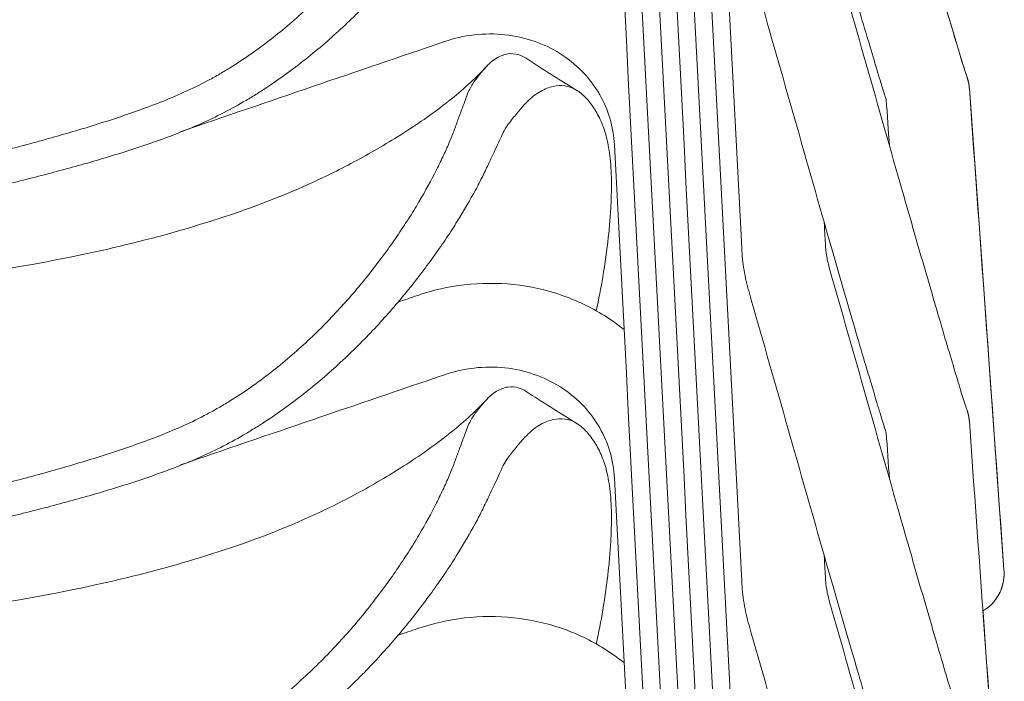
# Model space of a CAD drawing. Header units: centimetres. Extents: x -28 to 145, y -313 to 96.
# Tile 17 of 64: x 14 to 28, y -145 to -136. Entities that reach past the tile are written whole.
import ezdxf

# ---------------------------------------------------------------- set-up
doc = ezdxf.new("R2010")
doc.units = ezdxf.units.CM
doc.layers.add('Main lines', color=7, linetype='Continuous', lineweight=13, true_color=0x000000)
doc.layers.add('Predefinito', color=7, linetype='Continuous', true_color=0x000000)

# ---------------------------------------------------------------- blocks, each defined once
blk = doc.blocks.new('CB-298_Petal_Stacked_2D_Front')
at = {"layer": 'Main lines'}
for p, q in [((27.643, 54.952), (27.148, 61.853)), ((27.643, 54.952), (27.148, 61.853)), ((27.643, 50.179), (27.343, 54.363)), ((27.643, 50.179), (27.343, 54.363))]:
    blk.add_line(p, q, dxfattribs=at)
blk.add_lwpolyline([(27.115, 62.011), (27.079, 62.118), (27.007, 62.354), (26.905, 62.691), (26.783, 63.101), (26.646, 63.57), (26.494, 64.09), (26.341, 64.622), (26.195, 65.129), (25.147, 68.808)], dxfattribs=at)
blk.add_lwpolyline([(27.115, 62.011), (27.079, 62.118), (27.007, 62.354), (26.905, 62.691), (26.783, 63.101), (26.646, 63.57), (26.494, 64.09), (26.341, 64.622), (26.195, 65.129), (25.147, 68.808)], dxfattribs=at)
for points in [[(23.888, 59.564), (23.28, 71.192), (22.672, 82.821), (22.065, 94.449)], [(23.888, 54.791), (23.28, 66.419), (22.672, 78.048), (22.065, 89.676)], [(23.888, 50.018), (23.28, 61.647), (22.672, 73.275), (22.065, 84.903)], [(23.888, 45.245), (23.28, 56.874), (22.672, 68.502), (22.065, 80.131)], [(23.888, 40.472), (23.28, 52.101), (22.672, 63.729), (22.065, 75.358)], [(23.888, 35.7), (23.28, 47.328), (22.672, 58.957), (22.065, 70.585)], [(23.888, 30.927), (23.28, 42.555), (22.672, 54.184), (22.065, 65.812)], [(25.147, 64.035), (25.496, 62.809), (25.846, 61.583), (26.195, 60.357)], [(25.041, 60.028), (24.692, 61.254), (24.342, 62.48), (23.993, 63.706)], [(19.632, 62.52), (18.371, 62.09), (17.111, 61.659), (15.85, 61.229)], [(20.8, 62.281), (21.03, 62.131), (21.267, 61.981), (21.528, 61.82)], [(27.148, 61.853), (27.313, 59.553), (27.478, 57.253), (27.643, 54.952)], [(26.004, 61.027), (25.988, 61.247), (25.973, 61.468), (25.957, 61.689)], [(23.888, 26.154), (23.28, 37.782), (22.672, 49.411), (22.065, 61.039)], [(25.07, 59.927), (25.075, 59.826), (25.081, 59.726), (25.086, 59.626)], [(25.147, 59.262), (25.496, 58.036), (25.846, 56.81), (26.195, 55.584)], [(18.968, 58.788), (19.06, 58.82), (19.153, 58.851), (19.245, 58.883)], [(25.041, 55.255), (24.692, 56.481), (24.342, 57.707), (23.993, 58.933)], [(19.632, 57.747), (18.371, 57.317), (17.111, 56.887), (15.85, 56.456)], [(20.8, 57.508), (21.03, 57.358), (21.267, 57.208), (21.528, 57.048)], [(27.148, 57.081), (27.313, 54.78), (27.478, 52.48), (27.643, 50.179)], [(26.004, 56.254), (25.988, 56.475), (25.973, 56.695), (25.957, 56.916)], [(23.888, 21.381), (23.28, 33.01), (22.672, 44.638), (22.065, 56.267)], [(25.07, 55.154), (25.075, 55.054), (25.081, 54.954), (25.086, 54.854)], [(25.147, 54.489), (25.496, 53.263), (25.846, 52.037), (26.195, 50.811)], [(27.544, 54.553), (27.493, 54.475), (27.424, 54.41), (27.343, 54.363)], [(25.041, 50.482), (24.692, 51.708), (24.342, 52.934), (23.993, 54.16)], [(18.968, 54.015), (19.06, 54.047), (19.153, 54.078), (19.245, 54.11)]]:
    blk.add_open_spline(points, degree=3, dxfattribs=at)
for points, knots in [([(20.241, 66.944), (20.229, 66.931), (20.217, 66.918), (20.174, 66.868), (20.142, 66.83), (20.093, 66.768), (20.077, 66.746), (20.044, 66.7), (20.029, 66.677), (19.999, 66.625), (19.985, 66.597), (19.959, 66.535), (19.946, 66.501), (19.919, 66.427), (19.904, 66.388), (19.873, 66.303), (19.856, 66.258), (19.82, 66.159), (19.801, 66.106), (19.759, 65.992), (19.735, 65.932), (19.695, 65.836), (19.681, 65.804), (19.652, 65.737), (19.636, 65.703), (19.588, 65.599), (19.554, 65.528), (19.443, 65.308), (19.359, 65.154), (19.217, 64.915), (19.167, 64.834), (19.062, 64.669), (19.007, 64.585), (18.836, 64.335), (18.713, 64.167), (18.45, 63.832), (18.309, 63.664), (18.083, 63.415), (18.005, 63.332), (17.844, 63.168), (17.761, 63.087), (17.507, 62.849), (17.329, 62.697), (16.956, 62.406), (16.76, 62.268), (16.5, 62.107), (16.447, 62.076), (16.34, 62.014), (16.286, 61.984), (16.123, 61.898), (16.012, 61.844), (15.678, 61.693), (15.45, 61.605), (14.992, 61.442), (14.76, 61.366), (14.294, 61.224), (14.06, 61.157), (13.59, 61.028), (13.354, 60.966), (12.88, 60.848), (12.643, 60.793), (12.165, 60.687), (11.925, 60.637), (11.445, 60.542), (11.204, 60.498), (10.722, 60.414), (10.481, 60.374), (9.756, 60.262), (9.271, 60.195), (8.3, 60.077), (7.814, 60.025), (7.083, 59.956), (6.839, 59.935), (6.351, 59.895), (6.107, 59.877), (5.375, 59.825), (4.887, 59.794), (4.155, 59.748), (3.91, 59.733), (3.422, 59.702), (3.178, 59.687), (2.446, 59.642), (1.957, 59.614), (0.98, 59.577), (0.49, 59.569), (0, 59.569)], [53.64127, 53.64127, 53.64127, 53.64127, 56.711284, 56.711284, 64.097362, 64.097362, 67.7904, 67.7904, 71.483439, 71.483439, 75.176478, 75.176478, 78.869516, 78.869516, 82.562555, 82.562555, 86.255594, 86.255594, 89.948632, 89.948632, 93.641671, 93.641671, 95.48819, 95.48819, 97.334709, 97.334709, 101.027748, 101.027748, 108.413825, 108.413825, 112.106864, 112.106864, 115.799903, 115.799903, 123.18598, 123.18598, 130.572057, 130.572057, 134.265096, 134.265096, 137.958134, 137.958134, 145.344212, 145.344212, 152.730289, 152.730289, 154.576808, 154.576808, 156.423328, 156.423328, 160.116366, 160.116366, 167.502443, 167.502443, 174.888521, 174.888521, 182.274598, 182.274598, 189.660675, 189.660675, 197.046752, 197.046752, 204.43283, 204.43283, 211.818907, 211.818907, 219.204984, 219.204984, 233.977139, 233.977139, 248.749293, 248.749293, 256.135371, 256.135371, 263.521448, 263.521448, 278.293602, 278.293602, 285.67968, 285.67968, 293.065757, 293.065757, 307.837911, 307.837911, 322.610066, 322.610066, 322.610066, 322.610066]), ([(20.8, 66.414), (20.785, 66.398), (20.769, 66.381), (20.717, 66.322), (20.678, 66.276), (20.617, 66.202), (20.596, 66.176), (20.555, 66.123), (20.535, 66.095), (20.497, 66.033), (20.478, 66), (20.441, 65.926), (20.423, 65.886), (20.385, 65.802), (20.364, 65.758), (20.318, 65.66), (20.293, 65.606), (20.253, 65.52), (20.239, 65.49), (20.209, 65.429), (20.194, 65.397), (20.147, 65.301), (20.112, 65.234), (19.999, 65.024), (19.912, 64.875), (19.766, 64.64), (19.715, 64.56), (19.607, 64.399), (19.551, 64.318), (19.376, 64.072), (19.251, 63.907), (18.984, 63.576), (18.841, 63.41), (18.613, 63.163), (18.535, 63.08), (18.374, 62.917), (18.292, 62.836), (18.039, 62.598), (17.863, 62.445), (17.587, 62.223), (17.493, 62.151), (17.3, 62.009), (17.202, 61.94), (17.05, 61.839), (16.999, 61.806), (16.896, 61.741), (16.843, 61.709), (16.684, 61.615), (16.577, 61.556), (16.361, 61.444), (16.251, 61.392), (16.03, 61.293), (15.918, 61.247), (15.581, 61.116), (15.353, 61.037), (14.894, 60.889), (14.662, 60.82), (14.197, 60.69), (13.964, 60.627), (13.495, 60.508), (13.26, 60.451), (12.788, 60.343), (12.551, 60.291), (12.075, 60.194), (11.836, 60.148), (11.359, 60.062), (11.119, 60.022), (10.641, 59.945), (10.401, 59.909), (9.681, 59.806), (9.199, 59.746), (8.235, 59.639), (7.752, 59.593), (7.026, 59.532), (6.784, 59.513), (6.3, 59.478), (6.058, 59.462), (5.574, 59.431), (5.332, 59.417), (4.848, 59.389), (4.605, 59.376), (4.121, 59.348), (3.879, 59.335), (3.395, 59.309), (3.152, 59.296), (2.426, 59.259), (1.941, 59.236), (0.971, 59.203), (0.486, 59.193), (0, 59.194)], [202.687943, 202.687943, 202.687943, 202.687943, 205.873191, 205.873191, 213.225805, 213.225805, 216.902112, 216.902112, 220.578419, 220.578419, 224.254726, 224.254726, 227.931033, 227.931033, 231.60734, 231.60734, 235.283647, 235.283647, 237.1218, 237.1218, 238.959954, 238.959954, 242.63626, 242.63626, 249.988874, 249.988874, 253.665181, 253.665181, 257.341488, 257.341488, 264.694102, 264.694102, 272.046716, 272.046716, 275.723023, 275.723023, 279.39933, 279.39933, 286.751944, 286.751944, 290.428251, 290.428251, 294.104558, 294.104558, 295.942712, 295.942712, 297.780865, 297.780865, 301.457172, 301.457172, 305.133479, 305.133479, 308.809786, 308.809786, 316.1624, 316.1624, 323.515014, 323.515014, 330.867628, 330.867628, 338.220242, 338.220242, 345.572856, 345.572856, 352.92547, 352.92547, 360.278084, 360.278084, 367.630698, 367.630698, 382.335926, 382.335926, 397.041154, 397.041154, 404.393767, 404.393767, 411.746381, 411.746381, 419.098995, 419.098995, 426.451609, 426.451609, 433.804223, 433.804223, 441.156837, 441.156837, 455.862065, 455.862065, 470.567293, 470.567293, 470.567293, 470.567293]), ([(26.195, 65.129), (26.242, 64.965), (26.291, 64.795), (26.341, 64.622), (26.391, 64.445), (26.443, 64.266), (26.494, 64.09), (26.546, 63.913), (26.596, 63.738), (26.646, 63.57), (26.693, 63.406), (26.74, 63.249), (26.783, 63.101), (26.827, 62.953), (26.868, 62.815), (26.905, 62.691), (26.943, 62.563), (26.977, 62.45), (27.007, 62.354), (27.036, 62.258), (27.061, 62.178), (27.079, 62.118), (27.098, 62.06), (27.112, 62.02), (27.115, 62.011)], [51.00637, 51.00637, 51.00637, 51.00637, 51.549488, 51.549488, 51.549488, 52.106105, 52.106105, 52.106105, 52.662689, 52.662689, 52.662689, 53.205672, 53.205672, 53.205672, 53.748488, 53.748488, 53.748488, 54.304431, 54.304431, 54.304431, 54.859494, 54.859494, 54.859494, 55.409995, 55.409995, 55.409995, 55.409995]), ([(25.957, 61.689), (25.951, 61.706), (25.945, 61.727), (25.935, 61.757), (25.914, 61.823), (25.889, 61.906), (25.858, 62.006), (25.828, 62.105), (25.793, 62.22), (25.755, 62.349), (25.717, 62.475), (25.676, 62.614), (25.632, 62.763), (25.588, 62.912), (25.541, 63.07), (25.493, 63.235), (25.444, 63.404), (25.393, 63.579), (25.342, 63.757), (25.29, 63.934), (25.238, 64.114), (25.187, 64.291), (25.137, 64.464), (25.088, 64.635), (25.041, 64.8)], [46.386972, 46.386972, 46.386972, 46.386972, 46.595457, 46.595457, 46.595457, 47.15569, 47.15569, 47.15569, 47.714999, 47.714999, 47.714999, 48.260423, 48.260423, 48.260423, 48.805602, 48.805602, 48.805602, 49.364257, 49.364257, 49.364257, 49.922873, 49.922873, 49.922873, 50.468, 50.468, 50.468, 50.468]), ([(22.065, 61.039), (22.058, 61.17), (22.036, 61.298), (21.999, 61.422), (21.964, 61.539), (21.916, 61.652), (21.855, 61.758), (21.85, 61.767), (21.845, 61.776), (21.84, 61.785), (21.772, 61.899), (21.689, 62.006), (21.595, 62.101), (21.502, 62.195), (21.398, 62.278), (21.284, 62.35), (21.17, 62.421), (21.046, 62.48), (20.916, 62.525), (20.781, 62.571), (20.64, 62.603), (20.496, 62.618), (20.351, 62.634), (20.203, 62.633), (20.056, 62.616), (19.912, 62.599), (19.77, 62.567), (19.632, 62.52)], [92.074453, 92.074453, 92.074453, 92.074453, 92.506662, 92.506662, 92.506662, 92.915154, 92.915154, 92.915154, 92.950068, 92.950068, 92.950068, 93.394051, 93.394051, 93.394051, 93.827255, 93.827255, 93.827255, 94.261583, 94.261583, 94.261583, 94.708811, 94.708811, 94.708811, 95.157101, 95.157101, 95.157101, 95.59429, 95.59429, 95.59429, 95.59429]), ([(20.241, 62.171), (20.259, 62.19), (20.275, 62.206), (20.321, 62.246), (20.35, 62.267), (20.406, 62.3), (20.434, 62.313), (20.489, 62.332), (20.515, 62.339), (20.593, 62.351), (20.641, 62.347), (20.727, 62.322), (20.764, 62.305), (20.8, 62.281)], [591.578861, 591.578861, 591.578861, 591.578861, 595.894925, 595.894925, 603.281002, 603.281002, 610.667079, 610.667079, 618.053156, 618.053156, 632.825311, 632.825311, 645.232677, 645.232677, 645.232677, 645.232677]), ([(0, 54.796), (0.49, 54.796), (0.98, 54.805), (1.957, 54.842), (2.446, 54.869), (3.178, 54.914), (3.422, 54.929), (3.91, 54.96), (4.155, 54.975), (4.887, 55.021), (5.375, 55.052), (6.107, 55.104), (6.351, 55.123), (6.839, 55.162), (7.083, 55.184), (7.814, 55.252), (8.3, 55.304), (9.271, 55.423), (9.756, 55.489), (10.481, 55.601), (10.722, 55.641), (11.204, 55.725), (11.445, 55.769), (11.925, 55.864), (12.165, 55.914), (12.643, 56.02), (12.88, 56.075), (13.354, 56.193), (13.59, 56.255), (14.06, 56.384), (14.294, 56.451), (14.76, 56.593), (14.992, 56.669), (15.45, 56.832), (15.678, 56.92), (16.012, 57.071), (16.123, 57.125), (16.286, 57.212), (16.34, 57.242), (16.447, 57.303), (16.5, 57.334), (16.76, 57.495), (16.956, 57.633), (17.329, 57.924), (17.507, 58.077), (17.761, 58.314), (17.844, 58.395), (18.005, 58.559), (18.083, 58.642), (18.309, 58.891), (18.45, 59.059), (18.713, 59.395), (18.836, 59.562), (19.007, 59.813), (19.062, 59.896), (19.167, 60.061), (19.217, 60.142), (19.359, 60.382), (19.443, 60.536), (19.554, 60.755), (19.588, 60.827), (19.636, 60.93), (19.652, 60.964), (19.681, 61.031), (19.695, 61.064), (19.735, 61.159), (19.759, 61.219), (19.801, 61.333), (19.82, 61.386), (19.856, 61.485), (19.873, 61.531), (19.904, 61.615), (19.919, 61.654), (19.946, 61.728), (19.959, 61.762), (19.985, 61.824), (19.999, 61.852), (20.029, 61.904), (20.044, 61.928), (20.077, 61.973), (20.093, 61.995), (20.142, 62.057), (20.174, 62.096), (20.217, 62.145), (20.229, 62.159), (20.241, 62.171)], [322.610066, 322.610066, 322.610066, 322.610066, 337.38222, 337.38222, 352.154375, 352.154375, 359.540452, 359.540452, 366.926529, 366.926529, 381.698684, 381.698684, 389.084761, 389.084761, 396.470839, 396.470839, 411.242993, 411.242993, 426.015148, 426.015148, 433.401225, 433.401225, 440.787302, 440.787302, 448.173379, 448.173379, 455.559457, 455.559457, 462.945534, 462.945534, 470.331611, 470.331611, 477.717688, 477.717688, 485.103766, 485.103766, 488.796804, 488.796804, 490.643324, 490.643324, 492.489843, 492.489843, 499.87592, 499.87592, 507.261997, 507.261997, 510.955036, 510.955036, 514.648075, 514.648075, 522.034152, 522.034152, 529.420229, 529.420229, 533.113268, 533.113268, 536.806306, 536.806306, 544.192384, 544.192384, 547.885422, 547.885422, 549.731942, 549.731942, 551.578461, 551.578461, 555.2715, 555.2715, 558.964538, 558.964538, 562.657577, 562.657577, 566.350616, 566.350616, 570.043654, 570.043654, 573.736693, 573.736693, 577.429731, 577.429731, 581.12277, 581.12277, 588.508847, 588.508847, 591.578861, 591.578861, 591.578861, 591.578861]), ([(20.241, 62.171), (20.049, 61.969), (19.892, 61.828), (19.696, 61.672), (19.686, 61.664), (19.676, 61.656), (19.649, 61.634), (19.631, 61.621), (19.613, 61.607), (19.405, 61.447), (19.199, 61.306), (18.96, 61.157), (18.748, 61.024), (18.515, 60.89), (18.07, 60.655), (17.844, 60.546), (17.614, 60.444), (17.162, 60.245), (16.699, 60.076), (16.227, 59.929), (15.759, 59.782), (15.286, 59.657), (14.808, 59.548), (13.853, 59.329), (12.883, 59.175), (11.909, 59.061), (11.684, 59.035), (11.458, 59.01), (11.231, 58.988), (10.477, 58.913), (9.719, 58.86), (8.962, 58.822), (7.967, 58.772), (6.984, 58.748), (5.988, 58.739), (5.49, 58.734), (4.992, 58.733), (4.495, 58.734), (3.997, 58.735), (3.498, 58.739), (3, 58.745), (2.5, 58.751), (2.001, 58.757), (1.501, 58.764), (1.001, 58.77), (0.501, 58.777), (0, 58.776)], [-21.334745, -21.334745, -21.334745, -21.334745, -20.539842, -20.539842, -20.539842, -20.498373, -20.498373, -20.424135, -20.424135, -20.424135, -19.598631, -19.598631, -19.598631, -18.834779, -18.834779, -18.071679, -18.071679, -18.071679, -16.589979, -16.589979, -16.589979, -15.117521, -15.117521, -15.117521, -12.172531, -12.172531, -12.172531, -11.489667, -11.489667, -11.489667, -9.211857, -9.211857, -9.211857, -6.234192, -6.234192, -6.234192, -4.738971, -4.738971, -4.738971, -3.242263, -3.242263, -3.242263, -1.743138, -1.743138, -1.743138, -0.240844, -0.240844, -0.240844, -0.240844]), ([(20.8, 61.641), (20.819, 61.662), (20.839, 61.681), (20.891, 61.729), (20.924, 61.754), (20.989, 61.797), (21.022, 61.815), (21.084, 61.845), (21.115, 61.857), (21.204, 61.885), (21.26, 61.891), (21.367, 61.886), (21.418, 61.873), (21.488, 61.843), (21.508, 61.833), (21.528, 61.82)], [738.446643, 738.446643, 738.446643, 738.446643, 742.614009, 742.614009, 749.966623, 749.966623, 757.319237, 757.319237, 764.671851, 764.671851, 779.377079, 779.377079, 794.082307, 794.082307, 800.484859, 800.484859, 800.484859, 800.484859]), ([(21.528, 61.82), (21.531, 61.818), (21.534, 61.817), (21.56, 61.8), (21.582, 61.783), (21.648, 61.726), (21.689, 61.68), (21.767, 61.576), (21.804, 61.517), (21.871, 61.387), (21.901, 61.315), (21.952, 61.153), (21.973, 61.063), (22.004, 60.86), (22.015, 60.748), (22.025, 60.496), (22.023, 60.357), (22.013, 60.129), (22.008, 60.05), (21.995, 59.885), (21.987, 59.8), (21.958, 59.534), (21.932, 59.345), (21.872, 58.991), (21.842, 58.83), (21.806, 58.662)], [800.484859, 800.484859, 800.484859, 800.484859, 801.434921, 801.434921, 808.787535, 808.787535, 823.492763, 823.492763, 838.197991, 838.197991, 852.903219, 852.903219, 867.608447, 867.608447, 882.313674, 882.313674, 897.018902, 897.018902, 904.371516, 904.371516, 911.72413, 911.72413, 926.429358, 926.429358, 937.83915, 937.83915, 937.83915, 937.83915]), ([(0, 54.421), (0.486, 54.42), (0.971, 54.43), (1.941, 54.464), (2.426, 54.486), (3.152, 54.523), (3.395, 54.536), (3.879, 54.562), (4.121, 54.576), (4.605, 54.603), (4.848, 54.616), (5.332, 54.644), (5.574, 54.659), (6.058, 54.689), (6.3, 54.705), (6.784, 54.74), (7.026, 54.759), (7.752, 54.82), (8.235, 54.866), (9.199, 54.973), (9.681, 55.033), (10.401, 55.136), (10.641, 55.172), (11.119, 55.249), (11.359, 55.289), (11.836, 55.376), (12.075, 55.421), (12.551, 55.519), (12.788, 55.57), (13.26, 55.678), (13.495, 55.735), (13.964, 55.855), (14.197, 55.917), (14.662, 56.047), (14.894, 56.116), (15.353, 56.264), (15.581, 56.343), (15.918, 56.474), (16.03, 56.52), (16.251, 56.619), (16.361, 56.671), (16.577, 56.783), (16.684, 56.842), (16.843, 56.936), (16.896, 56.969), (16.999, 57.034), (17.05, 57.067), (17.202, 57.167), (17.3, 57.236), (17.493, 57.378), (17.587, 57.45), (17.863, 57.672), (18.039, 57.826), (18.292, 58.064), (18.374, 58.144), (18.535, 58.307), (18.613, 58.39), (18.841, 58.638), (18.984, 58.803), (19.251, 59.135), (19.376, 59.3), (19.551, 59.545), (19.607, 59.626), (19.715, 59.787), (19.766, 59.868), (19.912, 60.102), (19.999, 60.252), (20.112, 60.461), (20.147, 60.528), (20.194, 60.624), (20.209, 60.656), (20.239, 60.717), (20.253, 60.747), (20.293, 60.833), (20.318, 60.887), (20.364, 60.985), (20.385, 61.03), (20.423, 61.113), (20.441, 61.153), (20.478, 61.227), (20.497, 61.261), (20.535, 61.322), (20.555, 61.35), (20.596, 61.404), (20.617, 61.429), (20.678, 61.503), (20.717, 61.549), (20.769, 61.609), (20.785, 61.625), (20.8, 61.641)], [470.567293, 470.567293, 470.567293, 470.567293, 485.272521, 485.272521, 499.977749, 499.977749, 507.330363, 507.330363, 514.682977, 514.682977, 522.035591, 522.035591, 529.388205, 529.388205, 536.740819, 536.740819, 544.093433, 544.093433, 558.798661, 558.798661, 573.503888, 573.503888, 580.856502, 580.856502, 588.209116, 588.209116, 595.56173, 595.56173, 602.914344, 602.914344, 610.266958, 610.266958, 617.619572, 617.619572, 624.972186, 624.972186, 632.3248, 632.3248, 636.001107, 636.001107, 639.677414, 639.677414, 643.353721, 643.353721, 645.191874, 645.191874, 647.030028, 647.030028, 650.706335, 650.706335, 654.382642, 654.382642, 661.735256, 661.735256, 665.411563, 665.411563, 669.08787, 669.08787, 676.440484, 676.440484, 683.793098, 683.793098, 687.469405, 687.469405, 691.145712, 691.145712, 698.498326, 698.498326, 702.174633, 702.174633, 704.012786, 704.012786, 705.85094, 705.85094, 709.527247, 709.527247, 713.203554, 713.203554, 716.879861, 716.879861, 720.556167, 720.556167, 724.232474, 724.232474, 727.908781, 727.908781, 735.261395, 735.261395, 738.446643, 738.446643, 738.446643, 738.446643]), ([(26.195, 60.357), (26.242, 60.192), (26.291, 60.022), (26.341, 59.849), (26.391, 59.673), (26.443, 59.494), (26.494, 59.317), (26.546, 59.14), (26.596, 58.966), (26.646, 58.797), (26.693, 58.634), (26.74, 58.476), (26.783, 58.328), (26.827, 58.18), (26.868, 58.043), (26.905, 57.918), (26.943, 57.791), (26.977, 57.677), (27.007, 57.581), (27.036, 57.485), (27.061, 57.405), (27.079, 57.345), (27.098, 57.287), (27.112, 57.247), (27.115, 57.238)], [41.351222, 41.351222, 41.351222, 41.351222, 41.894339, 41.894339, 41.894339, 42.450957, 42.450957, 42.450957, 43.00754, 43.00754, 43.00754, 43.550523, 43.550523, 43.550523, 44.093339, 44.093339, 44.093339, 44.649283, 44.649283, 44.649283, 45.204346, 45.204346, 45.204346, 45.754847, 45.754847, 45.754847, 45.754847]), ([(25.957, 56.916), (25.951, 56.933), (25.945, 56.955), (25.935, 56.985), (25.914, 57.051), (25.889, 57.133), (25.858, 57.233), (25.828, 57.332), (25.793, 57.448), (25.755, 57.577), (25.717, 57.703), (25.676, 57.841), (25.632, 57.99), (25.588, 58.139), (25.541, 58.298), (25.493, 58.462), (25.444, 58.631), (25.393, 58.806), (25.342, 58.984), (25.29, 59.161), (25.238, 59.341), (25.187, 59.518), (25.137, 59.692), (25.088, 59.863), (25.041, 60.028)], [46.386972, 46.386972, 46.386972, 46.386972, 46.595457, 46.595457, 46.595457, 47.15569, 47.15569, 47.15569, 47.714999, 47.714999, 47.714999, 48.260423, 48.260423, 48.260423, 48.805602, 48.805602, 48.805602, 49.364257, 49.364257, 49.364257, 49.922873, 49.922873, 49.922873, 50.468, 50.468, 50.468, 50.468]), ([(23.993, 58.933), (23.963, 59.036), (23.94, 59.14), (23.922, 59.245), (23.905, 59.351), (23.893, 59.457), (23.888, 59.564)], [54.5123841, 54.5123841, 54.5123841, 54.5123841, 54.8446217, 54.8446217, 54.8446217, 55.1768202, 55.1768202, 55.1768202, 55.1768202]), ([(25.086, 59.626), (25.089, 59.565), (25.096, 59.503), (25.106, 59.442), (25.116, 59.381), (25.13, 59.321), (25.147, 59.262)], [36.8976324, 36.8976324, 36.8976324, 36.8976324, 37.1022415, 37.1022415, 37.1022415, 37.3068369, 37.3068369, 37.3068369, 37.3068369]), ([(19.245, 58.883), (19.463, 58.957), (19.689, 59.008), (19.917, 59.035), (20.152, 59.062), (20.389, 59.063), (20.622, 59.039), (20.856, 59.014), (21.086, 58.963), (21.307, 58.887), (21.523, 58.812), (21.729, 58.714), (21.921, 58.594), (22.019, 58.533), (22.113, 58.466), (22.203, 58.393)], [3.997716, 3.997716, 3.997716, 3.997716, 4.690167, 4.690167, 4.690167, 5.402307, 5.402307, 5.402307, 6.116269, 6.116269, 6.116269, 6.81371, 6.81371, 6.81371, 7.171195, 7.171195, 7.171195, 7.171195]), ([(22.065, 56.267), (22.058, 56.397), (22.036, 56.525), (21.999, 56.649), (21.964, 56.766), (21.916, 56.879), (21.855, 56.985), (21.85, 56.994), (21.845, 57.003), (21.84, 57.012), (21.772, 57.126), (21.689, 57.233), (21.595, 57.329), (21.502, 57.422), (21.398, 57.506), (21.284, 57.577), (21.17, 57.648), (21.046, 57.707), (20.916, 57.752), (20.781, 57.799), (20.64, 57.83), (20.496, 57.845), (20.351, 57.861), (20.203, 57.86), (20.056, 57.843), (19.912, 57.826), (19.77, 57.794), (19.632, 57.747)], [92.074453, 92.074453, 92.074453, 92.074453, 92.506662, 92.506662, 92.506662, 92.915154, 92.915154, 92.915154, 92.950068, 92.950068, 92.950068, 93.394051, 93.394051, 93.394051, 93.827255, 93.827255, 93.827255, 94.261583, 94.261583, 94.261583, 94.708811, 94.708811, 94.708811, 95.157101, 95.157101, 95.157101, 95.59429, 95.59429, 95.59429, 95.59429]), ([(20.241, 57.399), (20.259, 57.417), (20.275, 57.433), (20.321, 57.473), (20.35, 57.494), (20.406, 57.527), (20.434, 57.54), (20.489, 57.559), (20.515, 57.566), (20.593, 57.578), (20.641, 57.574), (20.727, 57.55), (20.764, 57.532), (20.8, 57.508)], [591.578861, 591.578861, 591.578861, 591.578861, 595.894925, 595.894925, 603.281002, 603.281002, 610.667079, 610.667079, 618.053156, 618.053156, 632.825311, 632.825311, 645.232677, 645.232677, 645.232677, 645.232677]), ([(0, 50.024), (0.49, 50.023), (0.98, 50.032), (1.957, 50.069), (2.446, 50.097), (3.178, 50.141), (3.422, 50.157), (3.91, 50.187), (4.155, 50.202), (4.887, 50.248), (5.375, 50.279), (6.107, 50.331), (6.351, 50.35), (6.839, 50.389), (7.083, 50.411), (7.814, 50.479), (8.3, 50.531), (9.271, 50.65), (9.756, 50.716), (10.481, 50.828), (10.722, 50.868), (11.204, 50.952), (11.445, 50.997), (11.925, 51.091), (12.165, 51.141), (12.643, 51.247), (12.88, 51.303), (13.354, 51.42), (13.59, 51.482), (14.06, 51.611), (14.294, 51.678), (14.76, 51.821), (14.992, 51.896), (15.45, 52.059), (15.678, 52.147), (16.012, 52.298), (16.123, 52.352), (16.286, 52.439), (16.34, 52.469), (16.447, 52.53), (16.5, 52.562), (16.76, 52.722), (16.956, 52.86), (17.329, 53.151), (17.507, 53.304), (17.761, 53.541), (17.844, 53.622), (18.005, 53.786), (18.083, 53.869), (18.309, 54.118), (18.45, 54.286), (18.713, 54.622), (18.836, 54.79), (19.007, 55.04), (19.062, 55.123), (19.167, 55.288), (19.217, 55.369), (19.359, 55.609), (19.443, 55.763), (19.554, 55.983), (19.588, 56.054), (19.636, 56.157), (19.652, 56.191), (19.681, 56.258), (19.695, 56.291), (19.735, 56.386), (19.759, 56.447), (19.801, 56.56), (19.82, 56.613), (19.856, 56.712), (19.873, 56.758), (19.904, 56.842), (19.919, 56.882), (19.946, 56.955), (19.959, 56.989), (19.985, 57.051), (19.999, 57.079), (20.029, 57.131), (20.044, 57.155), (20.077, 57.2), (20.093, 57.222), (20.142, 57.284), (20.174, 57.323), (20.217, 57.372), (20.229, 57.386), (20.241, 57.399)], [322.610066, 322.610066, 322.610066, 322.610066, 337.38222, 337.38222, 352.154375, 352.154375, 359.540452, 359.540452, 366.926529, 366.926529, 381.698684, 381.698684, 389.084761, 389.084761, 396.470839, 396.470839, 411.242993, 411.242993, 426.015148, 426.015148, 433.401225, 433.401225, 440.787302, 440.787302, 448.173379, 448.173379, 455.559457, 455.559457, 462.945534, 462.945534, 470.331611, 470.331611, 477.717688, 477.717688, 485.103766, 485.103766, 488.796804, 488.796804, 490.643324, 490.643324, 492.489843, 492.489843, 499.87592, 499.87592, 507.261997, 507.261997, 510.955036, 510.955036, 514.648075, 514.648075, 522.034152, 522.034152, 529.420229, 529.420229, 533.113268, 533.113268, 536.806306, 536.806306, 544.192384, 544.192384, 547.885422, 547.885422, 549.731942, 549.731942, 551.578461, 551.578461, 555.2715, 555.2715, 558.964538, 558.964538, 562.657577, 562.657577, 566.350616, 566.350616, 570.043654, 570.043654, 573.736693, 573.736693, 577.429731, 577.429731, 581.12277, 581.12277, 588.508847, 588.508847, 591.578861, 591.578861, 591.578861, 591.578861]), ([(20.241, 57.398), (20.049, 57.196), (19.892, 57.055), (19.696, 56.899), (19.686, 56.891), (19.676, 56.883), (19.649, 56.862), (19.631, 56.848), (19.613, 56.834), (19.405, 56.674), (19.199, 56.534), (18.96, 56.384), (18.748, 56.251), (18.515, 56.117), (18.07, 55.882), (17.844, 55.773), (17.614, 55.672), (17.162, 55.472), (16.699, 55.303), (16.227, 55.156), (15.759, 55.01), (15.286, 54.884), (14.808, 54.775), (13.853, 54.556), (12.883, 54.402), (11.909, 54.288), (11.684, 54.262), (11.458, 54.237), (11.231, 54.215), (10.477, 54.141), (9.719, 54.088), (8.962, 54.049), (7.967, 53.999), (6.984, 53.975), (5.988, 53.966), (5.49, 53.962), (4.992, 53.961), (4.495, 53.961), (3.997, 53.962), (3.498, 53.966), (3, 53.972), (2.5, 53.978), (2.001, 53.985), (1.501, 53.991), (1.001, 53.997), (0.501, 54.004), (0, 54.004)], [-21.334745, -21.334745, -21.334745, -21.334745, -20.539842, -20.539842, -20.539842, -20.498373, -20.498373, -20.424135, -20.424135, -20.424135, -19.598631, -19.598631, -19.598631, -18.834779, -18.834779, -18.071679, -18.071679, -18.071679, -16.589979, -16.589979, -16.589979, -15.117521, -15.117521, -15.117521, -12.172531, -12.172531, -12.172531, -11.489667, -11.489667, -11.489667, -9.211857, -9.211857, -9.211857, -6.234192, -6.234192, -6.234192, -4.738971, -4.738971, -4.738971, -3.242263, -3.242263, -3.242263, -1.743138, -1.743138, -1.743138, -0.240844, -0.240844, -0.240844, -0.240844]), ([(20.8, 56.868), (20.819, 56.889), (20.839, 56.908), (20.891, 56.956), (20.924, 56.981), (20.989, 57.025), (21.022, 57.043), (21.084, 57.073), (21.115, 57.084), (21.204, 57.112), (21.26, 57.118), (21.367, 57.113), (21.418, 57.101), (21.488, 57.071), (21.508, 57.06), (21.528, 57.047)], [738.446643, 738.446643, 738.446643, 738.446643, 742.614009, 742.614009, 749.966623, 749.966623, 757.319237, 757.319237, 764.671851, 764.671851, 779.377079, 779.377079, 794.082307, 794.082307, 800.484859, 800.484859, 800.484859, 800.484859]), ([(21.528, 57.047), (21.531, 57.046), (21.534, 57.044), (21.56, 57.027), (21.582, 57.01), (21.648, 56.953), (21.689, 56.907), (21.767, 56.803), (21.804, 56.745), (21.871, 56.614), (21.901, 56.542), (21.952, 56.38), (21.973, 56.29), (22.004, 56.087), (22.015, 55.975), (22.025, 55.723), (22.023, 55.584), (22.013, 55.356), (22.008, 55.277), (21.995, 55.112), (21.987, 55.027), (21.958, 54.761), (21.932, 54.572), (21.872, 54.218), (21.842, 54.057), (21.806, 53.889)], [800.484859, 800.484859, 800.484859, 800.484859, 801.434921, 801.434921, 808.787535, 808.787535, 823.492763, 823.492763, 838.197991, 838.197991, 852.903219, 852.903219, 867.608447, 867.608447, 882.313674, 882.313674, 897.018902, 897.018902, 904.371516, 904.371516, 911.72413, 911.72413, 926.429358, 926.429358, 937.83915, 937.83915, 937.83915, 937.83915]), ([(0, 49.648), (0.486, 49.647), (0.971, 49.657), (1.941, 49.691), (2.426, 49.713), (3.152, 49.75), (3.395, 49.763), (3.879, 49.789), (4.121, 49.803), (4.605, 49.83), (4.848, 49.844), (5.332, 49.872), (5.574, 49.886), (6.058, 49.916), (6.3, 49.932), (6.784, 49.967), (7.026, 49.986), (7.752, 50.047), (8.235, 50.093), (9.199, 50.2), (9.681, 50.26), (10.401, 50.363), (10.641, 50.399), (11.119, 50.476), (11.359, 50.516), (11.836, 50.603), (12.075, 50.649), (12.551, 50.746), (12.788, 50.797), (13.26, 50.905), (13.495, 50.962), (13.964, 51.082), (14.197, 51.144), (14.662, 51.275), (14.894, 51.343), (15.353, 51.491), (15.581, 51.57), (15.918, 51.702), (16.03, 51.748), (16.251, 51.846), (16.361, 51.898), (16.577, 52.01), (16.684, 52.07), (16.843, 52.164), (16.896, 52.196), (16.999, 52.261), (17.05, 52.294), (17.202, 52.395), (17.3, 52.464), (17.493, 52.605), (17.587, 52.677), (17.863, 52.899), (18.039, 53.053), (18.292, 53.291), (18.374, 53.371), (18.535, 53.534), (18.613, 53.617), (18.841, 53.865), (18.984, 54.031), (19.251, 54.362), (19.376, 54.527), (19.551, 54.772), (19.607, 54.853), (19.715, 55.015), (19.766, 55.095), (19.912, 55.329), (19.999, 55.479), (20.112, 55.688), (20.147, 55.755), (20.194, 55.852), (20.209, 55.883), (20.239, 55.944), (20.253, 55.974), (20.293, 56.06), (20.318, 56.114), (20.364, 56.212), (20.385, 56.257), (20.423, 56.341), (20.441, 56.38), (20.478, 56.454), (20.497, 56.488), (20.535, 56.549), (20.555, 56.577), (20.596, 56.631), (20.617, 56.657), (20.678, 56.731), (20.717, 56.777), (20.769, 56.836), (20.785, 56.853), (20.8, 56.868)], [470.567293, 470.567293, 470.567293, 470.567293, 485.272521, 485.272521, 499.977749, 499.977749, 507.330363, 507.330363, 514.682977, 514.682977, 522.035591, 522.035591, 529.388205, 529.388205, 536.740819, 536.740819, 544.093433, 544.093433, 558.798661, 558.798661, 573.503888, 573.503888, 580.856502, 580.856502, 588.209116, 588.209116, 595.56173, 595.56173, 602.914344, 602.914344, 610.266958, 610.266958, 617.619572, 617.619572, 624.972186, 624.972186, 632.3248, 632.3248, 636.001107, 636.001107, 639.677414, 639.677414, 643.353721, 643.353721, 645.191874, 645.191874, 647.030028, 647.030028, 650.706335, 650.706335, 654.382642, 654.382642, 661.735256, 661.735256, 665.411563, 665.411563, 669.08787, 669.08787, 676.440484, 676.440484, 683.793098, 683.793098, 687.469405, 687.469405, 691.145712, 691.145712, 698.498326, 698.498326, 702.174633, 702.174633, 704.012786, 704.012786, 705.85094, 705.85094, 709.527247, 709.527247, 713.203554, 713.203554, 716.879861, 716.879861, 720.556167, 720.556167, 724.232474, 724.232474, 727.908781, 727.908781, 735.261395, 735.261395, 738.446643, 738.446643, 738.446643, 738.446643]), ([(26.195, 55.584), (26.242, 55.42), (26.291, 55.249), (26.341, 55.077), (26.391, 54.9), (26.443, 54.721), (26.494, 54.544), (26.546, 54.367), (26.596, 54.193), (26.646, 54.025), (26.693, 53.861), (26.74, 53.703), (26.783, 53.555), (26.827, 53.408), (26.868, 53.27), (26.905, 53.145), (26.943, 53.018), (26.977, 52.904), (27.007, 52.808), (27.036, 52.712), (27.061, 52.632), (27.079, 52.573), (27.098, 52.515), (27.112, 52.474), (27.115, 52.465)], [41.351222, 41.351222, 41.351222, 41.351222, 41.894339, 41.894339, 41.894339, 42.450957, 42.450957, 42.450957, 43.00754, 43.00754, 43.00754, 43.550523, 43.550523, 43.550523, 44.093339, 44.093339, 44.093339, 44.649283, 44.649283, 44.649283, 45.204346, 45.204346, 45.204346, 45.754847, 45.754847, 45.754847, 45.754847]), ([(25.957, 52.143), (25.951, 52.161), (25.945, 52.182), (25.935, 52.212), (25.914, 52.278), (25.889, 52.36), (25.858, 52.46), (25.828, 52.559), (25.793, 52.675), (25.755, 52.804), (25.717, 52.93), (25.676, 53.069), (25.632, 53.217), (25.588, 53.366), (25.541, 53.525), (25.493, 53.69), (25.444, 53.858), (25.393, 54.034), (25.342, 54.211), (25.29, 54.388), (25.238, 54.568), (25.187, 54.746), (25.137, 54.919), (25.088, 55.09), (25.041, 55.255)], [46.386972, 46.386972, 46.386972, 46.386972, 46.595457, 46.595457, 46.595457, 47.15569, 47.15569, 47.15569, 47.714999, 47.714999, 47.714999, 48.260423, 48.260423, 48.260423, 48.805602, 48.805602, 48.805602, 49.364257, 49.364257, 49.364257, 49.922873, 49.922873, 49.922873, 50.468, 50.468, 50.468, 50.468]), ([(25.086, 54.854), (25.089, 54.792), (25.096, 54.73), (25.106, 54.669), (25.116, 54.609), (25.13, 54.548), (25.147, 54.489)], [36.8976324, 36.8976324, 36.8976324, 36.8976324, 37.1022415, 37.1022415, 37.1022415, 37.3068369, 37.3068369, 37.3068369, 37.3068369]), ([(27.643, 54.952), (27.646, 54.914), (27.649, 54.868), (27.625, 54.718), (27.594, 54.629), (27.544, 54.553)], [103.8863787, 103.8863787, 103.8863787, 103.8863787, 104.1530371, 104.1530371, 104.4312688, 104.4312688, 104.4312688, 104.4312688]), ([(23.993, 54.16), (23.963, 54.263), (23.94, 54.367), (23.922, 54.472), (23.905, 54.578), (23.893, 54.684), (23.888, 54.791)], [54.5123841, 54.5123841, 54.5123841, 54.5123841, 54.8446217, 54.8446217, 54.8446217, 55.1768202, 55.1768202, 55.1768202, 55.1768202]), ([(19.245, 54.11), (19.463, 54.184), (19.689, 54.235), (19.917, 54.262), (20.152, 54.289), (20.389, 54.291), (20.622, 54.266), (20.856, 54.241), (21.086, 54.19), (21.307, 54.114), (21.523, 54.04), (21.729, 53.941), (21.921, 53.821), (22.019, 53.76), (22.113, 53.693), (22.203, 53.621)], [3.997716, 3.997716, 3.997716, 3.997716, 4.690167, 4.690167, 4.690167, 5.402307, 5.402307, 5.402307, 6.116269, 6.116269, 6.116269, 6.81371, 6.81371, 6.81371, 7.170959, 7.170959, 7.170959, 7.170959])]:
    blk.add_open_spline(points, degree=3, knots=knots, dxfattribs=at)
for points, weights in [([(27.115, 62.011), (27.142, 61.935), (27.148, 61.853)], [0.857621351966, 0.849586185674, 0.857422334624]), ([(27.148, 61.853), (27.142, 61.935), (27.115, 62.011)], [1, 0.990548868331, 1]), ([(27.148, 61.853), (27.142, 61.935), (27.115, 62.011)], [1, 0.990548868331, 1]), ([(27.115, 57.238), (27.142, 57.162), (27.148, 57.081)], [0.857621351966, 0.849586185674, 0.857422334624]), ([(27.544, 54.553), (27.662, 54.736), (27.643, 54.952)], [1, 0.945787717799, 1]), ([(27.544, 54.553), (27.662, 54.736), (27.643, 54.952)], [1, 0.945787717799, 1]), ([(27.343, 54.363), (27.466, 54.434), (27.544, 54.553)], [1, 0.973331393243, 1]), ([(27.343, 54.363), (27.466, 54.434), (27.544, 54.553)], [1, 0.973331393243, 1])]:
    blk.add_rational_spline(points, weights, degree=2, dxfattribs=at)

msp = doc.modelspace()

# ---------------------------------------------------------------- block references
at = {"layer": 'Predefinito'}
msp.add_blockref('CB-298_Petal_Stacked_2D_Front', (0, -198.658), dxfattribs=at)

doc.saveas('drawing.dxf')
